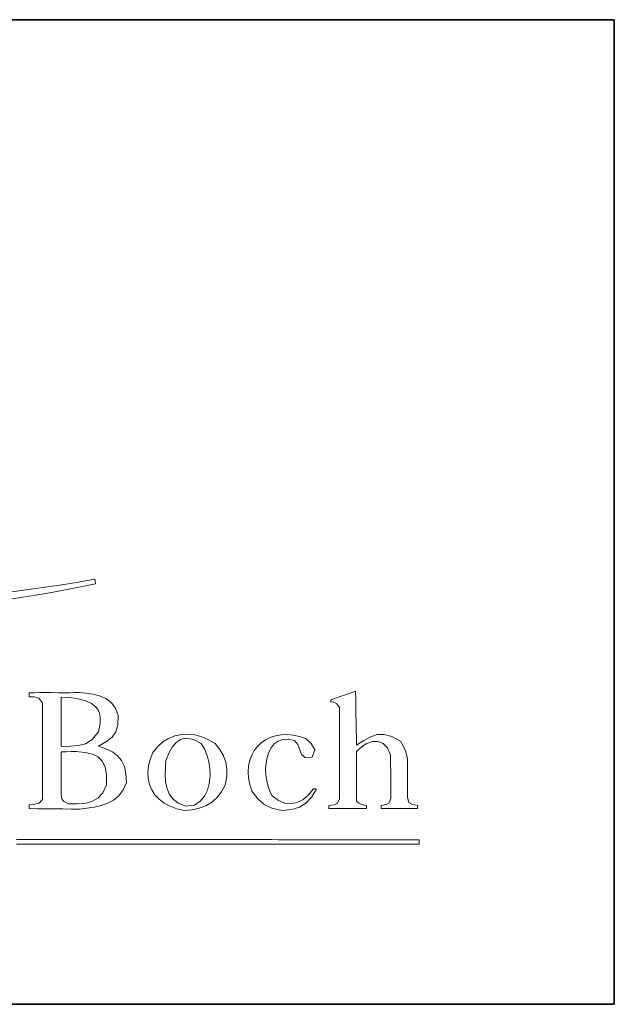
# Model space of a CAD drawing. Header units: millimetres. Extents: x -77 to 410, y 10 to 287.
# Tile 5 of 6: x 392 to 410, y 10 to 40. Entities that reach past the tile are written whole.
import ezdxf

# ---------------------------------------------------------------- set-up
doc = ezdxf.new("R2010")
doc.units = ezdxf.units.MM
doc.layers.add('253', color=7, linetype='Continuous', true_color=0xffffff)
doc.layers.add('255', color=7, linetype='Continuous', true_color=0xffffff)

# ---------------------------------------------------------------- blocks, each defined once
blk = doc.blocks.new('TabularNote1')
at = {"layer": '253', "color": 163, "linetype": 'Continuous', "lineweight": 35}
for p, q in [((-50, 30), (0, 30)), ((0, 30), (0, 15)), ((0, 15), (0, 0)), ((-50, 0), (0, 0))]:
    blk.add_line(p, q, dxfattribs=at)

msp = doc.modelspace()

# ---------------------------------------------------------------- linework, layer by layer
at = {"layer": '255', "color": 7, "linetype": 'Continuous', "lineweight": 18}
for p, q in [((394.172, 22.955), (394.189, 22.812)), ((401.866, 19.453), (402.114, 19.536)), ((402.114, 19.536), (402.119, 19.302)), ((392.165, 19.492), (392.325, 19.495)), ((392.165, 19.453), (392.165, 19.492)), ((392.165, 19.413), (392.165, 19.453)), ((392.165, 19.37), (392.165, 19.413)), ((392.32, 19.368), (392.165, 19.37)), ((392.468, 19.33), (392.32, 19.368)), ((392.325, 19.495), (392.485, 19.497)), ((392.579, 19.188), (392.468, 19.33)), ((392.485, 19.497), (392.645, 19.497)), ((392.645, 19.497), (392.85, 19.497)), ((392.85, 19.497), (393.059, 19.495)), ((393.059, 19.495), (393.268, 19.492)), ((393.141, 19.354), (393.347, 19.343)), ((393.141, 19.105), (393.141, 19.354)), ((393.268, 19.492), (393.407, 19.495)), ((393.347, 19.343), (393.549, 19.324)), ((393.407, 19.495), (393.549, 19.497)), ((393.549, 19.497), (393.693, 19.497)), ((393.549, 19.324), (393.742, 19.291)), ((393.693, 19.497), (393.9, 19.478)), ((393.742, 19.291), (393.919, 19.241)), ((393.9, 19.478), (394.11, 19.448)), ((393.919, 19.241), (394.074, 19.168)), ((394.11, 19.448), (394.314, 19.397)), ((394.314, 19.397), (394.502, 19.316)), ((394.502, 19.316), (394.665, 19.196)), ((401.353, 19.221), (401.358, 19.243)), ((401.454, 19.202), (401.353, 19.221)), ((401.358, 19.243), (401.364, 19.264)), ((401.364, 19.264), (401.369, 19.282)), ((401.369, 19.282), (401.618, 19.369)), ((401.542, 19.154), (401.454, 19.202)), ((401.618, 19.369), (401.866, 19.453)), ((402.119, 19.302), (402.123, 19.068)), ((392.576, 18.735), (392.577, 18.962)), ((392.577, 18.962), (392.579, 19.188)), ((393.141, 18.856), (393.141, 19.105)), ((394.074, 19.168), (394.199, 19.068)), ((394.199, 19.068), (394.289, 18.936)), ((394.289, 18.936), (394.338, 18.767)), ((394.665, 19.196), (394.796, 19.028)), ((394.796, 19.028), (394.884, 18.802)), ((401.629, 19.039), (401.542, 19.154)), ((401.629, 18.809), (401.629, 19.039)), ((402.123, 19.068), (402.128, 18.833)), ((392.576, 18.509), (392.576, 18.735)), ((393.141, 18.606), (393.141, 18.856)), ((393.141, 18.355), (393.141, 18.606)), ((394.338, 18.767), (394.337, 18.557)), ((394.884, 18.802), (394.867, 18.511)), ((401.629, 18.578), (401.629, 18.809)), ((402.128, 18.833), (402.133, 18.599)), ((392.575, 18.282), (392.576, 18.509)), ((393.141, 18.105), (393.141, 18.355)), ((394.283, 18.3), (394.085, 18.07)), ((394.337, 18.557), (394.283, 18.3)), ((394.867, 18.511), (394.81, 18.3)), ((401.629, 18.348), (401.629, 18.578)), ((401.629, 18.117), (401.629, 18.348)), ((402.133, 18.599), (402.138, 18.364)), ((402.138, 18.364), (402.142, 18.128)), ((392.574, 18.056), (392.575, 18.282)), ((392.574, 17.829), (392.574, 18.056)), ((393.141, 17.854), (393.141, 18.105)), ((394.085, 18.07), (393.885, 17.941)), ((394.529, 18.005), (394.283, 17.865)), ((394.702, 18.141), (394.529, 18.005)), ((394.81, 18.3), (394.702, 18.141)), ((396.243, 17.993), (396.42, 18.102)), ((396.42, 18.102), (396.609, 18.178)), ((396.609, 18.178), (396.808, 18.22)), ((396.653, 17.981), (396.801, 18.075)), ((396.801, 18.075), (396.976, 18.106)), ((396.808, 18.22), (397.013, 18.23)), ((396.976, 18.106), (397.179, 18.065)), ((397.013, 18.23), (397.221, 18.206)), ((397.179, 18.065), (397.415, 17.942)), ((397.221, 18.206), (397.431, 18.15)), ((397.431, 18.15), (397.638, 18.062)), ((397.638, 18.062), (397.84, 17.942)), ((399.24, 17.966), (399.371, 18.058)), ((399.371, 18.058), (399.516, 18.131)), ((399.516, 18.131), (399.674, 18.182)), ((399.753, 18.018), (399.635, 17.933)), ((399.674, 18.182), (399.844, 18.212)), ((399.895, 18.068), (399.753, 18.018)), ((399.844, 18.212), (400.025, 18.219)), ((400.062, 18.078), (399.895, 18.068)), ((400.025, 18.219), (400.214, 18.201)), ((400.255, 18.041), (400.062, 18.078)), ((400.214, 18.201), (400.411, 18.157)), ((400.358, 17.912), (400.255, 18.041)), ((400.411, 18.157), (400.614, 18.085)), ((400.614, 18.085), (400.766, 17.949)), ((401.629, 17.886), (401.629, 18.117)), ((402.142, 18.128), (402.147, 17.892)), ((402.147, 17.892), (402.363, 18.042)), ((402.363, 18.042), (402.57, 18.154)), ((402.627, 18.006), (402.456, 17.948)), ((402.57, 18.154), (402.777, 18.218)), ((402.797, 18.01), (402.627, 18.006)), ((402.777, 18.218), (402.992, 18.222)), ((402.953, 17.949), (402.797, 18.01)), ((402.992, 18.222), (403.224, 18.158)), ((403.224, 18.158), (403.482, 18.014)), ((403.482, 18.014), (403.578, 17.858)), ((392.574, 17.603), (392.574, 17.829)), ((393.427, 17.864), (393.141, 17.854)), ((393.67, 17.883), (393.427, 17.864)), ((393.885, 17.941), (393.67, 17.883)), ((394.283, 17.865), (394.511, 17.784)), ((394.511, 17.784), (394.705, 17.689)), ((395.937, 17.672), (396.081, 17.85)), ((396.081, 17.85), (396.243, 17.993)), ((396.422, 17.648), (396.527, 17.836)), ((396.527, 17.836), (396.653, 17.981)), ((397.415, 17.942), (397.509, 17.788)), ((397.509, 17.788), (397.585, 17.603)), ((397.84, 17.942), (397.983, 17.759)), ((397.983, 17.759), (398.09, 17.572)), ((398.95, 17.589), (399.028, 17.73)), ((399.028, 17.73), (399.125, 17.857)), ((399.125, 17.857), (399.24, 17.966)), ((399.541, 17.818), (399.469, 17.679)), ((399.635, 17.933), (399.541, 17.818)), ((400.414, 17.755), (400.358, 17.912)), ((400.473, 17.612), (400.414, 17.755)), ((400.766, 17.949), (400.873, 17.752)), ((400.873, 17.752), (400.79, 17.528)), ((401.629, 17.654), (401.629, 17.886)), ((402.292, 17.844), (402.147, 17.705)), ((402.147, 17.705), (402.147, 17.454)), ((402.456, 17.948), (402.292, 17.844)), ((403.085, 17.814), (402.953, 17.949)), ((403.184, 17.594), (403.085, 17.814)), ((403.578, 17.858), (403.645, 17.693)), ((392.573, 17.376), (392.574, 17.603)), ((393.141, 17.688), (393.292, 17.694)), ((393.141, 17.427), (393.141, 17.688)), ((393.141, 17.165), (393.141, 17.427)), ((393.292, 17.694), (393.445, 17.698)), ((393.445, 17.698), (393.599, 17.699)), ((393.599, 17.699), (393.873, 17.669)), ((393.873, 17.669), (394.096, 17.618)), ((394.096, 17.618), (394.27, 17.536)), ((394.27, 17.536), (394.398, 17.413)), ((394.398, 17.413), (394.483, 17.237)), ((394.705, 17.689), (394.863, 17.573)), ((394.863, 17.573), (394.985, 17.429)), ((394.985, 17.429), (395.071, 17.249)), ((395.804, 17.261), (395.855, 17.464)), ((395.855, 17.464), (395.937, 17.672)), ((396.32, 17.208), (396.334, 17.429)), ((396.334, 17.429), (396.422, 17.648)), ((397.585, 17.603), (397.641, 17.396)), ((398.09, 17.572), (398.161, 17.375)), ((398.857, 17.266), (398.893, 17.434)), ((398.893, 17.434), (398.95, 17.589)), ((399.418, 17.521), (399.387, 17.35)), ((399.469, 17.679), (399.418, 17.521)), ((400.582, 17.523), (400.473, 17.612)), ((400.79, 17.528), (400.582, 17.523)), ((401.629, 17.423), (401.629, 17.654)), ((401.629, 17.192), (401.629, 17.423)), ((402.147, 17.454), (402.147, 17.203)), ((403.184, 17.33), (403.184, 17.594)), ((403.645, 17.693), (403.697, 17.479)), ((403.697, 17.479), (403.697, 17.185)), ((392.573, 17.149), (392.573, 17.376)), ((392.573, 16.923), (392.573, 17.149)), ((393.142, 16.904), (393.141, 17.165)), ((394.483, 17.237), (394.526, 17)), ((395.071, 17.249), (395.12, 17.027)), ((395.785, 17.064), (395.804, 17.261)), ((396.314, 16.992), (396.32, 17.208)), ((397.641, 17.396), (397.674, 17.176)), ((397.674, 17.176), (397.681, 16.951)), ((398.161, 17.375), (398.194, 17.163)), ((398.194, 17.163), (398.189, 16.933)), ((398.844, 17.087), (398.857, 17.266)), ((399.387, 17.35), (399.376, 17.171)), ((399.376, 17.171), (399.383, 16.99)), ((401.629, 16.96), (401.629, 17.192)), ((402.147, 17.203), (402.147, 16.951)), ((403.186, 17.065), (403.184, 17.33)), ((403.697, 17.185), (403.697, 16.891)), ((392.573, 16.696), (392.573, 16.923)), ((393.144, 16.643), (393.142, 16.904)), ((394.526, 17), (394.531, 16.69)), ((395.12, 17.027), (395.132, 16.756)), ((395.795, 16.876), (395.785, 17.064)), ((395.835, 16.698), (395.795, 16.876)), ((396.325, 16.785), (396.314, 16.992)), ((397.681, 16.951), (397.657, 16.731)), ((398.189, 16.933), (398.143, 16.679)), ((398.856, 16.898), (398.844, 17.087)), ((398.894, 16.701), (398.856, 16.898)), ((399.383, 16.99), (399.408, 16.811)), ((399.408, 16.811), (399.449, 16.641)), ((401.629, 16.729), (401.629, 16.96)), ((402.147, 16.951), (402.147, 16.699)), ((403.189, 16.8), (403.186, 17.065)), ((403.192, 16.536), (403.189, 16.8)), ((403.697, 16.891), (403.699, 16.595)), ((392.573, 16.47), (392.573, 16.696)), ((393.147, 16.381), (393.144, 16.643)), ((394.531, 16.69), (394.415, 16.445)), ((395.032, 16.531), (394.899, 16.356)), ((395.132, 16.756), (395.032, 16.531)), ((395.905, 16.533), (395.835, 16.698)), ((396.003, 16.382), (395.905, 16.533)), ((396.36, 16.591), (396.325, 16.785)), ((396.431, 16.414), (396.36, 16.591)), ((397.601, 16.524), (397.51, 16.34)), ((397.657, 16.731), (397.601, 16.524)), ((398.143, 16.679), (398.021, 16.459)), ((398.959, 16.497), (398.894, 16.701)), ((399.449, 16.641), (399.506, 16.485)), ((400.672, 16.374), (400.829, 16.563)), ((400.928, 16.552), (400.768, 16.311)), ((400.829, 16.563), (400.873, 16.566)), ((400.873, 16.566), (400.899, 16.564)), ((400.899, 16.564), (400.928, 16.552)), ((401.629, 16.497), (401.629, 16.729)), ((402.147, 16.699), (402.147, 16.447)), ((403.195, 16.271), (403.192, 16.536)), ((403.699, 16.595), (403.702, 16.298)), ((392.471, 16.131), (392.573, 16.243)), ((392.573, 16.243), (392.573, 16.47)), ((393.167, 16.262), (393.147, 16.381)), ((393.222, 16.179), (393.167, 16.262)), ((394.262, 16.278), (394.077, 16.175)), ((394.415, 16.445), (394.262, 16.278)), ((394.74, 16.223), (394.558, 16.125)), ((394.899, 16.356), (394.74, 16.223)), ((396.129, 16.247), (396.003, 16.382)), ((396.282, 16.13), (396.129, 16.247)), ((396.545, 16.259), (396.431, 16.414)), ((396.712, 16.131), (396.545, 16.259)), ((397.51, 16.34), (397.379, 16.186)), ((397.883, 16.282), (397.726, 16.145)), ((398.021, 16.459), (397.883, 16.282)), ((399.141, 16.26), (398.959, 16.497)), ((399.331, 16.092), (399.141, 16.26)), ((399.506, 16.485), (399.577, 16.348)), ((399.577, 16.348), (399.768, 16.209)), ((399.768, 16.209), (399.959, 16.13)), ((400.329, 16.145), (400.505, 16.234)), ((400.505, 16.234), (400.672, 16.374)), ((400.768, 16.311), (400.6, 16.132)), ((401.564, 16.132), (401.629, 16.265)), ((401.629, 16.265), (401.629, 16.497)), ((402.147, 16.447), (402.147, 16.194)), ((403.136, 16.139), (403.195, 16.271)), ((403.702, 16.298), (403.737, 16.152)), ((392.165, 16.078), (392.304, 16.088)), ((392.165, 16.039), (392.165, 16.078)), ((392.165, 16.001), (392.165, 16.039)), ((392.165, 15.962), (392.165, 16.001)), ((392.421, 15.959), (392.165, 15.962)), ((392.304, 16.088), (392.471, 16.131)), ((392.678, 15.957), (392.421, 15.959)), ((392.934, 15.954), (392.678, 15.957)), ((393.191, 15.951), (392.934, 15.954)), ((393.447, 15.948), (393.191, 15.951)), ((393.367, 16.111), (393.222, 16.179)), ((393.626, 16.106), (393.367, 16.111)), ((393.704, 15.945), (393.447, 15.948)), ((393.864, 16.123), (393.626, 16.106)), ((393.927, 15.973), (393.704, 15.945)), ((394.077, 16.175), (393.864, 16.123)), ((394.147, 16.008), (393.927, 15.973)), ((394.359, 16.056), (394.147, 16.008)), ((394.558, 16.125), (394.359, 16.056)), ((396.463, 16.033), (396.282, 16.13)), ((396.67, 15.958), (396.463, 16.033)), ((396.902, 15.907), (396.67, 15.958)), ((396.941, 16.034), (396.712, 16.131)), ((397.139, 15.929), (396.902, 15.907)), ((397.029, 16.049), (396.941, 16.034)), ((397.117, 16.061), (397.029, 16.049)), ((397.206, 16.072), (397.117, 16.061)), ((397.355, 15.973), (397.139, 15.929)), ((397.379, 16.186), (397.206, 16.072)), ((397.55, 16.043), (397.355, 15.973)), ((397.726, 16.145), (397.55, 16.043)), ((399.565, 15.98), (399.331, 16.092)), ((399.88, 15.907), (399.565, 15.98)), ((400.173, 15.936), (399.88, 15.907)), ((399.959, 16.13), (400.146, 16.11)), ((400.146, 16.11), (400.329, 16.145)), ((400.407, 16.009), (400.173, 15.936)), ((400.6, 16.132), (400.407, 16.009)), ((401.303, 16.061), (401.46, 16.077)), ((401.303, 16.028), (401.303, 16.061)), ((401.303, 15.995), (401.303, 16.028)), ((401.303, 15.962), (401.303, 15.995)), ((401.589, 15.962), (401.303, 15.962)), ((401.46, 16.077), (401.564, 16.132)), ((401.874, 15.962), (401.589, 15.962)), ((402.159, 15.962), (401.874, 15.962)), ((402.147, 16.194), (402.217, 16.124)), ((402.445, 15.962), (402.159, 15.962)), ((402.217, 16.124), (402.301, 16.087)), ((402.301, 16.087), (402.445, 16.061)), ((402.445, 16.061), (402.445, 16.028)), ((402.445, 16.028), (402.445, 15.995)), ((402.445, 15.995), (402.445, 15.962)), ((402.897, 16.061), (403.051, 16.083)), ((402.897, 16.032), (402.897, 16.061)), ((402.897, 16), (402.897, 16.032)), ((402.897, 15.968), (402.897, 16)), ((403.174, 15.968), (402.897, 15.968)), ((403.051, 16.083), (403.136, 16.139)), ((403.451, 15.968), (403.174, 15.968)), ((403.728, 15.968), (403.451, 15.968)), ((404.006, 15.968), (403.728, 15.968)), ((403.737, 16.152), (403.827, 16.093)), ((403.827, 16.093), (404.017, 16.061)), ((404.007, 16), (404.006, 15.968)), ((404.011, 16.032), (404.007, 16)), ((404.017, 16.061), (404.011, 16.032)), ((391.779, 15.019), (391.983, 15.019)), ((391.983, 15.019), (392.188, 15.019)), ((392.188, 15.019), (392.393, 15.019)), ((392.393, 15.019), (392.597, 15.019)), ((392.597, 15.019), (392.802, 15.019)), ((392.802, 15.019), (393.006, 15.019)), ((393.006, 15.019), (393.211, 15.019)), ((393.211, 15.019), (393.416, 15.019)), ((393.416, 15.019), (393.62, 15.019)), ((393.62, 15.019), (393.825, 15.018)), ((393.825, 15.018), (394.03, 15.018)), ((394.03, 15.018), (394.234, 15.018)), ((394.234, 15.018), (394.439, 15.018)), ((394.439, 15.018), (394.643, 15.018)), ((394.643, 15.018), (394.848, 15.018)), ((394.848, 15.018), (395.053, 15.018)), ((395.053, 15.018), (395.257, 15.018)), ((395.257, 15.018), (395.462, 15.018)), ((395.462, 15.018), (395.666, 15.018)), ((395.666, 15.018), (395.871, 15.018)), ((395.871, 15.018), (396.076, 15.018)), ((396.076, 15.018), (396.28, 15.018)), ((396.28, 15.018), (396.485, 15.018)), ((396.485, 15.018), (396.689, 15.018)), ((396.689, 15.018), (396.894, 15.018)), ((396.894, 15.018), (397.099, 15.018)), ((397.099, 15.018), (397.303, 15.018)), ((397.303, 15.018), (397.508, 15.017)), ((397.508, 15.017), (397.712, 15.017)), ((397.712, 15.017), (397.917, 15.017)), ((397.917, 15.017), (398.122, 15.017)), ((398.122, 15.017), (398.326, 15.017)), ((398.326, 15.017), (398.531, 15.017)), ((398.531, 15.017), (398.735, 15.017)), ((398.735, 15.017), (398.94, 15.017)), ((398.94, 15.017), (399.145, 15.017)), ((399.145, 15.017), (399.349, 15.017)), ((399.349, 15.017), (399.554, 15.017)), ((399.554, 15.017), (399.758, 15.016)), ((399.758, 15.016), (399.963, 15.016)), ((399.963, 15.016), (400.168, 15.016)), ((400.168, 15.016), (400.372, 15.016)), ((400.372, 15.016), (400.577, 15.016)), ((400.577, 15.016), (400.781, 15.016)), ((400.781, 15.016), (400.986, 15.016)), ((400.986, 15.016), (401.191, 15.016)), ((401.191, 15.016), (401.395, 15.016)), ((401.395, 15.016), (401.6, 15.015)), ((401.6, 15.015), (401.805, 15.015)), ((401.805, 15.015), (402.009, 15.015)), ((402.009, 15.015), (402.214, 15.015)), ((402.214, 15.015), (402.418, 15.015)), ((402.418, 15.015), (402.623, 15.015)), ((402.623, 15.015), (402.828, 15.014)), ((402.828, 15.014), (403.032, 15.014)), ((403.032, 15.014), (403.237, 15.014)), ((403.237, 15.014), (403.441, 15.014)), ((403.441, 15.014), (403.646, 15.014)), ((403.646, 15.014), (403.851, 15.014)), ((403.851, 15.014), (404.055, 15.013)), ((404.055, 15.013), (404.055, 14.969)), ((391.983, 14.88), (391.779, 14.879)), ((392.188, 14.88), (391.983, 14.88)), ((392.393, 14.88), (392.188, 14.88)), ((392.597, 14.88), (392.393, 14.88)), ((392.802, 14.88), (392.597, 14.88)), ((393.006, 14.88), (392.802, 14.88)), ((393.211, 14.88), (393.006, 14.88)), ((393.416, 14.88), (393.211, 14.88)), ((393.62, 14.88), (393.416, 14.88)), ((393.825, 14.88), (393.62, 14.88)), ((394.03, 14.88), (393.825, 14.88)), ((394.234, 14.88), (394.03, 14.88)), ((394.439, 14.88), (394.234, 14.88)), ((394.643, 14.88), (394.439, 14.88)), ((394.848, 14.88), (394.643, 14.88)), ((395.053, 14.88), (394.848, 14.88)), ((395.257, 14.88), (395.053, 14.88)), ((395.462, 14.881), (395.257, 14.88)), ((395.666, 14.881), (395.462, 14.881)), ((395.871, 14.881), (395.666, 14.881)), ((396.076, 14.881), (395.871, 14.881)), ((396.28, 14.881), (396.076, 14.881)), ((396.485, 14.881), (396.28, 14.881)), ((396.689, 14.881), (396.485, 14.881)), ((396.894, 14.881), (396.689, 14.881)), ((397.099, 14.881), (396.894, 14.881)), ((397.303, 14.881), (397.099, 14.881)), ((397.508, 14.881), (397.303, 14.881)), ((397.712, 14.881), (397.508, 14.881)), ((397.917, 14.881), (397.712, 14.881)), ((398.122, 14.881), (397.917, 14.881)), ((398.326, 14.881), (398.122, 14.881)), ((398.531, 14.881), (398.326, 14.881)), ((398.735, 14.881), (398.531, 14.881)), ((398.94, 14.881), (398.735, 14.881)), ((399.145, 14.881), (398.94, 14.881)), ((399.349, 14.881), (399.145, 14.881)), ((399.554, 14.881), (399.349, 14.881)), ((399.758, 14.881), (399.554, 14.881)), ((399.963, 14.881), (399.758, 14.881)), ((400.168, 14.881), (399.963, 14.881)), ((400.372, 14.881), (400.168, 14.881)), ((400.577, 14.881), (400.372, 14.881)), ((400.781, 14.881), (400.577, 14.881)), ((400.986, 14.881), (400.781, 14.881)), ((401.191, 14.881), (400.986, 14.881)), ((401.395, 14.881), (401.191, 14.881)), ((401.6, 14.881), (401.395, 14.881)), ((401.805, 14.881), (401.6, 14.881)), ((402.009, 14.881), (401.805, 14.881)), ((402.214, 14.881), (402.009, 14.881)), ((402.418, 14.881), (402.214, 14.881)), ((402.623, 14.881), (402.418, 14.881)), ((402.828, 14.881), (402.623, 14.881)), ((403.032, 14.881), (402.828, 14.881)), ((403.237, 14.881), (403.032, 14.881)), ((403.441, 14.881), (403.237, 14.881)), ((403.646, 14.881), (403.441, 14.881)), ((403.851, 14.881), (403.646, 14.881)), ((404.055, 14.881), (403.851, 14.881)), ((404.055, 14.969), (404.055, 14.925)), ((404.055, 14.925), (404.055, 14.881))]:
    msp.add_line(p, q, dxfattribs=at)
for centre, radius, start, end in [((386.046, 60.64), 38.695, 257.838, 282.1476), ((386.016, 67.923), 45.702, 259.7967, 280.2811)]:
    msp.add_arc(centre, radius, start, end, dxfattribs=at)

# ---------------------------------------------------------------- block references
at = {"layer": '253', "color": 163, "linetype": 'Continuous', "lineweight": 70}
msp.add_blockref('TabularNote1', (410, 10), dxfattribs=at)

doc.saveas('drawing.dxf')
